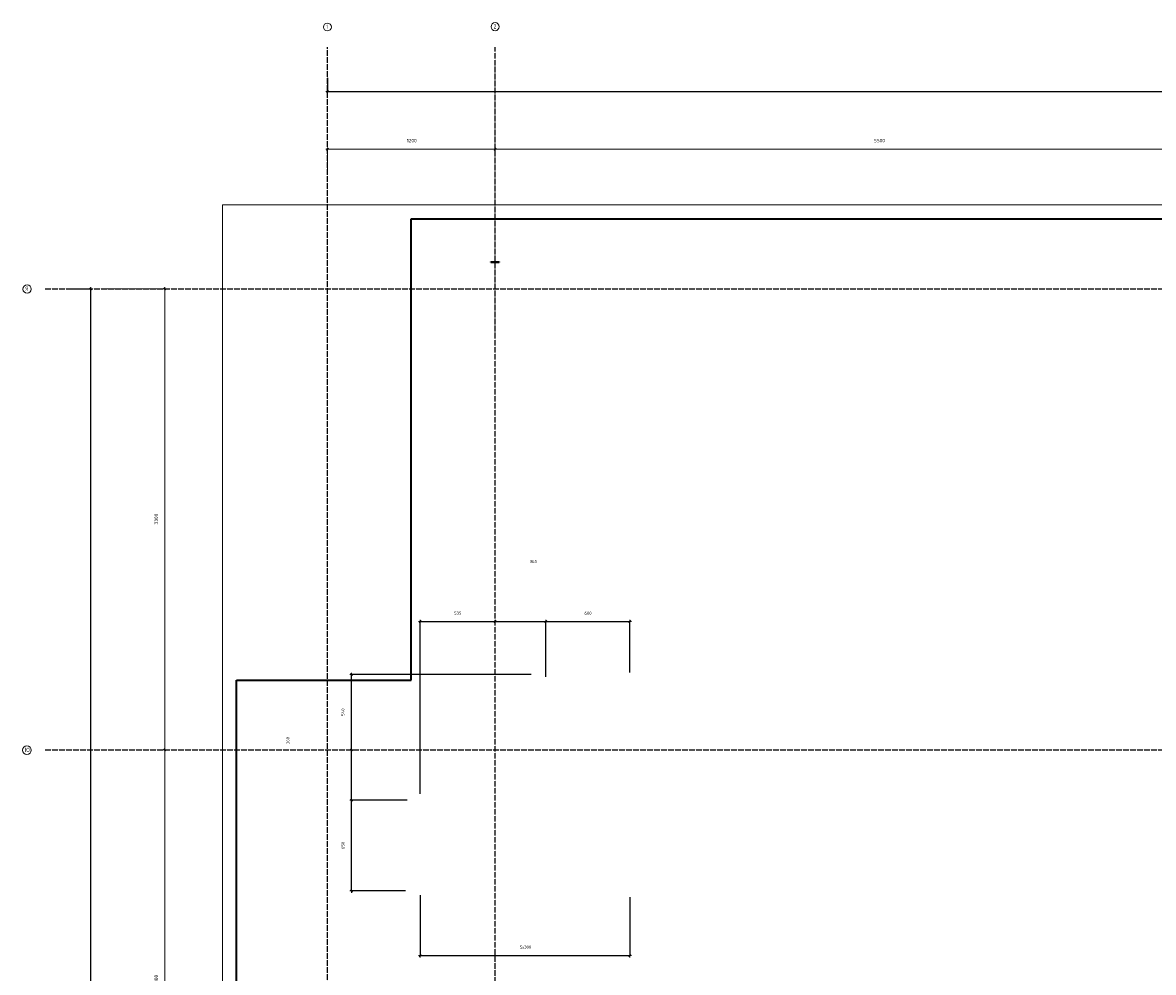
# Model space of a CAD drawing. Header units: millimetres. Extents: x -3170 to 89801, y -74170 to 82422.
# Tile 91 of 105: x 57819 to 65912, y 62888 to 69685. Entities that reach past the tile are written whole.
import ezdxf

# ---------------------------------------------------------------- set-up
doc = ezdxf.new("R2010")
doc.units = ezdxf.units.MM
doc.header["$PDMODE"] = 65
for name, pattern in [('______11', [50, 40, -5, 0, -5]), ('______3', [50, 40, -10]), ('______5', [110, 80, -10, 10, -10])]:
    doc.linetypes.add(name, pattern=pattern)
for name, color, linetype, lineweight in [('Standard', 7, 'Continuous', 25), ('Балка_ общее', 7, '______3', 13), ('Размерная линия_ общее', 7, 'Continuous', 13)]:
    doc.layers.add(name, color=color, linetype=linetype, lineweight=lineweight)
doc.layers.add('Осевая линия_ общее', color=7, linetype='______5', lineweight=13, true_color=0xa0a0a0)
doc.styles.add('ISOCPEUR', font='ISOCPEUR')
doc.dimstyles.new('DIMSTYLE_17', dxfattribs={"dimtxt": 22, "dimasz": 25, "dimexe": 0, "dimexo": 0, "dimgap": 11, "dimtad": 2, "dimdec": 0, "dimrnd": 1, "dimzin": 12, "dimdsep": 46, "dimtxsty": 'ISOCPEUR', "dimblk1": 'ALL_ML_STRICH', "dimblk2": 'ALL_ML_STRICH', "dimsah": 1, "dimcen": 0, "dimclrd": 7, "dimclre": 256, "dimclrt": 7, "dimadec": 0, "dimazin": 0, "dimtfac": 1, "dimtdec": 0, "dimtix": 1, "dimtmove": 2, "dimatfit": 3, "dimfxl": 0, "dimtzin": 0, "dimlwd": 0, "dimlwe": -3, "dimarcsym": 0})
doc.dimstyles.new('DIMSTYLE_3', dxfattribs={"dimtxt": 22, "dimasz": 25, "dimexe": 0, "dimexo": 0, "dimgap": 11, "dimtad": 2, "dimdec": 0, "dimrnd": 5, "dimzin": 12, "dimdsep": 46, "dimtxsty": 'ISOCPEUR', "dimblk1": 'ALL_ML_STRICH', "dimblk2": 'ALL_ML_STRICH', "dimsah": 1, "dimcen": 0, "dimclrd": 7, "dimclre": 256, "dimclrt": 7, "dimadec": 0, "dimazin": 0, "dimtfac": 1, "dimtdec": 0, "dimtix": 1, "dimtmove": 2, "dimatfit": 3, "dimfxl": 0, "dimtzin": 0, "dimlwd": 0, "dimlwe": -3, "dimarcsym": 0})
doc.dimstyles.new('DIMSTYLE_5', dxfattribs={"dimtxt": 25, "dimasz": 25, "dimexe": 0, "dimexo": 0, "dimgap": 12.5, "dimtad": 2, "dimdec": 0, "dimrnd": 5, "dimzin": 12, "dimdsep": 46, "dimtxsty": 'ISOCPEUR', "dimblk1": 'ALL_ML_STRICH', "dimblk2": 'ALL_ML_STRICH', "dimsah": 1, "dimcen": 0, "dimclrd": 7, "dimclre": 256, "dimclrt": 7, "dimadec": 0, "dimazin": 0, "dimtfac": 1, "dimtdec": 0, "dimtix": 1, "dimtmove": 2, "dimatfit": 3, "dimfxl": 0, "dimtzin": 0, "dimlwd": 0, "dimlwe": -3, "dimarcsym": 0})

# ---------------------------------------------------------------- blocks, each defined once
blk = doc.blocks.new('ALL_ML_STRICH')
at = {"color": 0, "linetype": 'ByBlock', "lineweight": -2}
for p, q in [((-1, 0), (0.5, 0)), ((-0.3, -0.3), (0.3, 0.3)), ((0, -0.5), (0, 0.5))]:
    blk.add_line(p, q, dxfattribs=at)
blk = doc.blocks.new('*D83')
at = {"layer": 'DEFPOINTS', "color": 7, "linetype": 'Continuous', "lineweight": 13, "transparency": 33554687}
for p in [(60000, 68778), (61200, 68757.8), (60000, 68590)]:
    blk.add_point(p, dxfattribs=at)
at = {"layer": 'Балка_ общее', "color": 251, "linetype": 'Continuous', "lineweight": -2, "true_color": 0x656565, "transparency": 33554687}
for p, q in [((60000, 68600), (60000, 68778)), ((61200, 68767.8), (61200, 68778))]:
    blk.add_line(p, q, dxfattribs=at)
at = {"layer": 'Балка_ общее', "color": 7, "linetype": 'Continuous', "lineweight": -2, "transparency": 33554687}
blk.add_line((60000, 68778), (61200, 68778), dxfattribs=at)
at = {"layer": 'Балка_ общее', "color": 7, "linetype": 'Continuous', "lineweight": 13, "transparency": 33554687, "xscale": 25, "yscale": 25, "zscale": 25, "rotation": 180}
blk.add_blockref('ALL_ML_STRICH', (60000, 68778), dxfattribs=at)
at = {"layer": 'Балка_ общее', "color": 7, "linetype": 'Continuous', "lineweight": 13, "transparency": 33554687, "xscale": 25, "yscale": 25, "zscale": 25}
blk.add_blockref('ALL_ML_STRICH', (61200, 68778), dxfattribs=at)
at = {"layer": 'Балка_ общее', "color": 7, "linetype": 'Continuous', "lineweight": 13, "transparency": 33554687, "insert": (60603.7, 68840.5), "char_height": 25, "width": 100, "attachment_point": 5, "style": 'ISOCPEUR'}
blk.add_mtext('\\A1;{1200}', dxfattribs=at)
blk = doc.blocks.new('*D84')
at = {"layer": 'DEFPOINTS', "color": 7, "linetype": 'Continuous', "lineweight": 13, "transparency": 33554687}
for p in [(66700, 68799.4), (61200, 68778), (61200, 68757.8)]:
    blk.add_point(p, dxfattribs=at)
at = {"layer": 'Балка_ общее', "color": 251, "linetype": 'Continuous', "lineweight": -2, "true_color": 0x656565, "transparency": 33554687}
for p, q in [((66700, 68809.4), (66700, 68778)), ((61200, 68767.8), (61200, 68778))]:
    blk.add_line(p, q, dxfattribs=at)
at = {"layer": 'Балка_ общее', "color": 7, "linetype": 'Continuous', "lineweight": -2, "transparency": 33554687}
blk.add_line((61200, 68778), (66700, 68778), dxfattribs=at)
at = {"layer": 'Балка_ общее', "color": 7, "linetype": 'Continuous', "lineweight": 13, "transparency": 33554687, "xscale": 25, "yscale": 25, "zscale": 25, "rotation": 180}
blk.add_blockref('ALL_ML_STRICH', (61200, 68778), dxfattribs=at)
at = {"layer": 'Балка_ общее', "color": 7, "linetype": 'Continuous', "lineweight": 13, "transparency": 33554687, "xscale": 25, "yscale": 25, "zscale": 25}
blk.add_blockref('ALL_ML_STRICH', (66700, 68778), dxfattribs=at)
at = {"layer": 'Балка_ общее', "color": 7, "linetype": 'Continuous', "lineweight": 13, "transparency": 33554687, "insert": (63951.2, 68840.5), "char_height": 25, "width": 100, "attachment_point": 5, "style": 'ISOCPEUR'}
blk.add_mtext('\\A1;{5500}', dxfattribs=at)
blk = doc.blocks.new('*D91')
at = {"layer": 'DEFPOINTS', "color": 7, "linetype": 'Continuous', "lineweight": 13, "transparency": 33554687}
for p in [(58216.9, 64480), (58836.9, 61180), (59293.5, 61180)]:
    blk.add_point(p, dxfattribs=at)
at = {"layer": 'Балка_ общее', "color": 251, "linetype": 'Continuous', "lineweight": -2, "true_color": 0x656565, "transparency": 33554687}
for p, q in [((58836.9, 64480), (58836.9, 64480)), ((59283.5, 61180), (58836.9, 61180))]:
    blk.add_line(p, q, dxfattribs=at)
at = {"layer": 'Балка_ общее', "color": 7, "linetype": 'Continuous', "lineweight": -2, "transparency": 33554687}
blk.add_line((58836.9, 61180), (58836.9, 64480), dxfattribs=at)
at = {"layer": 'Балка_ общее', "color": 7, "linetype": 'Continuous', "lineweight": 13, "transparency": 33554687, "xscale": 25, "yscale": 25, "zscale": 25}
for p, rotation in [((58836.9, 64480), 90), ((58836.9, 61180), 270)]:
    blk.add_blockref('ALL_ML_STRICH', p, dxfattribs=dict(at, rotation=rotation))
at = {"layer": 'Балка_ общее', "color": 7, "linetype": 'Continuous', "lineweight": 13, "transparency": 33554687, "insert": (58774.4, 62831.2), "char_height": 25, "width": 100, "attachment_point": 5, "rotation": 90, "style": 'ISOCPEUR'}
blk.add_mtext('\\A1;{3300}', dxfattribs=at)
blk = doc.blocks.new('*D92')
at = {"layer": 'DEFPOINTS', "color": 7, "linetype": 'Continuous', "lineweight": 13, "transparency": 33554687}
for p in [(58423.8, 67780), (58216.9, 64480), (58836.9, 64480)]:
    blk.add_point(p, dxfattribs=at)
at = {"layer": 'Балка_ общее', "color": 251, "linetype": 'Continuous', "lineweight": -2, "true_color": 0x656565, "transparency": 33554687}
for p, q in [((58413.8, 67780), (58836.9, 67780)), ((58836.9, 64480), (58836.9, 64480))]:
    blk.add_line(p, q, dxfattribs=at)
at = {"layer": 'Балка_ общее', "color": 7, "linetype": 'Continuous', "lineweight": -2, "transparency": 33554687}
blk.add_line((58836.9, 64480), (58836.9, 67780), dxfattribs=at)
at = {"layer": 'Балка_ общее', "color": 7, "linetype": 'Continuous', "lineweight": 13, "transparency": 33554687, "xscale": 25, "yscale": 25, "zscale": 25}
for p, rotation in [((58836.9, 67780), 90), ((58836.9, 64480), 270)]:
    blk.add_blockref('ALL_ML_STRICH', p, dxfattribs=dict(at, rotation=rotation))
at = {"layer": 'Балка_ общее', "color": 7, "linetype": 'Continuous', "lineweight": 13, "transparency": 33554687, "insert": (58774.4, 66131.2), "char_height": 25, "width": 100, "attachment_point": 5, "rotation": 90, "style": 'ISOCPEUR'}
blk.add_mtext('\\A1;{3300}', dxfattribs=at)
blk = doc.blocks.new('*D93')
at = {"layer": 'DEFPOINTS', "color": 7, "linetype": 'Continuous', "lineweight": 13, "transparency": 33554687}
for p in [(60664, 65397.6), (61200, 65398.4), (60664, 64064.8)]:
    blk.add_point(p, dxfattribs=at)
at = {"layer": 'Размерная линия_ общее', "color": 253, "linetype": 'Continuous', "lineweight": -2, "true_color": 0xa0a0a0, "transparency": 33554687}
for p, q in [((60664, 64164.8), (60664, 65397.6)), ((61200, 65397.6), (61200, 65397.6))]:
    blk.add_line(p, q, dxfattribs=at)
at = {"layer": 'Размерная линия_ общее', "color": 7, "linetype": 'Continuous', "lineweight": -2, "transparency": 33554687}
blk.add_line((60664, 65397.6), (61200, 65397.6), dxfattribs=at)
at = {"layer": 'Размерная линия_ общее', "color": 7, "linetype": 'Continuous', "lineweight": 13, "transparency": 33554687, "xscale": 25, "yscale": 25, "zscale": 25, "rotation": 180}
blk.add_blockref('ALL_ML_STRICH', (60664, 65397.6), dxfattribs=at)
at = {"layer": 'Размерная линия_ общее', "color": 7, "linetype": 'Continuous', "lineweight": 13, "transparency": 33554687, "xscale": 25, "yscale": 25, "zscale": 25}
blk.add_blockref('ALL_ML_STRICH', (61200, 65397.6), dxfattribs=at)
at = {"layer": 'Размерная линия_ общее', "color": 7, "linetype": 'Continuous', "lineweight": 13, "transparency": 33554687, "insert": (60933.1, 65458.6), "char_height": 22, "width": 66, "attachment_point": 5, "style": 'ISOCPEUR'}
blk.add_mtext('\\A1;{535}', dxfattribs=at)
blk = doc.blocks.new('*D94')
at = {"layer": 'DEFPOINTS', "color": 7, "linetype": 'Continuous', "lineweight": 13, "transparency": 33554687}
for p in [(61200, 65398.4), (61200, 65397.6), (61564, 64903.3)]:
    blk.add_point(p, dxfattribs=at)
at = {"layer": 'Размерная линия_ общее', "color": 253, "linetype": 'Continuous', "lineweight": -2, "true_color": 0xa0a0a0, "transparency": 33554687}
for p, q in [((61200, 65397.6), (61200, 65397.6)), ((61564, 65003.3), (61564, 65397.6))]:
    blk.add_line(p, q, dxfattribs=at)
at = {"layer": 'Размерная линия_ общее', "color": 7, "linetype": 'Continuous', "lineweight": -2, "transparency": 33554687}
blk.add_line((61200, 65397.6), (61564, 65397.6), dxfattribs=at)
at = {"layer": 'Размерная линия_ общее', "color": 7, "linetype": 'Continuous', "lineweight": 13, "transparency": 33554687, "xscale": 25, "yscale": 25, "zscale": 25, "rotation": 180}
blk.add_blockref('ALL_ML_STRICH', (61200, 65397.6), dxfattribs=at)
at = {"layer": 'Размерная линия_ общее', "color": 7, "linetype": 'Continuous', "lineweight": 13, "transparency": 33554687, "xscale": 25, "yscale": 25, "zscale": 25}
blk.add_blockref('ALL_ML_STRICH', (61564, 65397.6), dxfattribs=at)
at = {"layer": 'Размерная линия_ общее', "color": 7, "linetype": 'Continuous', "lineweight": 13, "transparency": 33554687, "insert": (61473.9, 65828.4), "char_height": 22, "width": 66, "attachment_point": 5, "style": 'ISOCPEUR'}
blk.add_mtext('\\A1;{365}', dxfattribs=at)
blk = doc.blocks.new('*D95')
at = {"layer": 'DEFPOINTS', "color": 7, "linetype": 'Continuous', "lineweight": 13, "transparency": 33554687}
for p in [(61564, 65397.6), (62164, 64934.8), (61564, 64903.3)]:
    blk.add_point(p, dxfattribs=at)
at = {"layer": 'Размерная линия_ общее', "color": 253, "linetype": 'Continuous', "lineweight": -2, "true_color": 0xa0a0a0, "transparency": 33554687}
for p, q in [((61564, 65003.3), (61564, 65397.6)), ((62164, 65034.8), (62164, 65397.6))]:
    blk.add_line(p, q, dxfattribs=at)
at = {"layer": 'Размерная линия_ общее', "color": 7, "linetype": 'Continuous', "lineweight": -2, "transparency": 33554687}
blk.add_line((61564, 65397.6), (62164, 65397.6), dxfattribs=at)
at = {"layer": 'Размерная линия_ общее', "color": 7, "linetype": 'Continuous', "lineweight": 13, "transparency": 33554687, "xscale": 25, "yscale": 25, "zscale": 25, "rotation": 180}
blk.add_blockref('ALL_ML_STRICH', (61564, 65397.6), dxfattribs=at)
at = {"layer": 'Размерная линия_ общее', "color": 7, "linetype": 'Continuous', "lineweight": 13, "transparency": 33554687, "xscale": 25, "yscale": 25, "zscale": 25}
blk.add_blockref('ALL_ML_STRICH', (62164, 65397.6), dxfattribs=at)
at = {"layer": 'Размерная линия_ общее', "color": 7, "linetype": 'Continuous', "lineweight": 13, "transparency": 33554687, "insert": (61865.1, 65458.6), "char_height": 22, "width": 66, "attachment_point": 5, "style": 'ISOCPEUR'}
blk.add_mtext('\\A1;{600}', dxfattribs=at)
blk = doc.blocks.new('*D96')
at = {"layer": 'DEFPOINTS', "color": 7, "linetype": 'Continuous', "lineweight": 13, "transparency": 33554687}
for p in [(60670, 64120), (60171.8, 63470), (60658, 63470)]:
    blk.add_point(p, dxfattribs=at)
at = {"layer": 'Размерная линия_ общее', "color": 253, "linetype": 'Continuous', "lineweight": -2, "true_color": 0xa0a0a0, "transparency": 33554687}
for p, q in [((60570, 64120), (60171.8, 64120)), ((60558, 63470), (60171.8, 63470))]:
    blk.add_line(p, q, dxfattribs=at)
at = {"layer": 'Размерная линия_ общее', "color": 7, "linetype": 'Continuous', "lineweight": -2, "transparency": 33554687}
blk.add_line((60171.8, 63470), (60171.8, 64120), dxfattribs=at)
at = {"layer": 'Размерная линия_ общее', "color": 7, "linetype": 'Continuous', "lineweight": 13, "transparency": 33554687, "xscale": 25, "yscale": 25, "zscale": 25}
for p, rotation in [((60171.8, 64120), 90), ((60171.8, 63470), 270)]:
    blk.add_blockref('ALL_ML_STRICH', p, dxfattribs=dict(at, rotation=rotation))
at = {"layer": 'Размерная линия_ общее', "color": 7, "linetype": 'Continuous', "lineweight": 13, "transparency": 33554687, "insert": (60110.8, 63796.1), "char_height": 22, "width": 66, "attachment_point": 5, "rotation": 90, "style": 'ISOCPEUR'}
blk.add_mtext('\\A1;{650}', dxfattribs=at)
blk = doc.blocks.new('*D97')
at = {"layer": 'DEFPOINTS', "color": 7, "linetype": 'Continuous', "lineweight": 13, "transparency": 33554687}
for p in [(60257.2, 64480), (60171.8, 64120), (60670, 64120)]:
    blk.add_point(p, dxfattribs=at)
at = {"layer": 'Размерная линия_ общее', "color": 253, "linetype": 'Continuous', "lineweight": -2, "true_color": 0xa0a0a0, "transparency": 33554687}
for p, q in [((60171.8, 64480), (60171.8, 64480)), ((60570, 64120), (60171.8, 64120))]:
    blk.add_line(p, q, dxfattribs=at)
at = {"layer": 'Размерная линия_ общее', "color": 7, "linetype": 'Continuous', "lineweight": -2, "transparency": 33554687}
blk.add_line((60171.8, 64120), (60171.8, 64480), dxfattribs=at)
at = {"layer": 'Размерная линия_ общее', "color": 7, "linetype": 'Continuous', "lineweight": 13, "transparency": 33554687, "xscale": 25, "yscale": 25, "zscale": 25}
for p, rotation in [((60171.8, 64480), 90), ((60171.8, 64120), 270)]:
    blk.add_blockref('ALL_ML_STRICH', p, dxfattribs=dict(at, rotation=rotation))
at = {"layer": 'Размерная линия_ общее', "color": 7, "linetype": 'Continuous', "lineweight": 13, "transparency": 33554687, "insert": (59716.7, 64547), "char_height": 22, "width": 66, "attachment_point": 5, "rotation": 90, "style": 'ISOCPEUR'}
blk.add_mtext('\\A1;{360}', dxfattribs=at)
blk = doc.blocks.new('*D98')
at = {"layer": 'DEFPOINTS', "color": 7, "linetype": 'Continuous', "lineweight": 13, "transparency": 33554687}
for p in [(61558, 65020), (60171.8, 64480), (60257.2, 64480)]:
    blk.add_point(p, dxfattribs=at)
at = {"layer": 'Размерная линия_ общее', "color": 253, "linetype": 'Continuous', "lineweight": -2, "true_color": 0xa0a0a0, "transparency": 33554687}
for p, q in [((61458, 65020), (60171.8, 65020)), ((60171.8, 64480), (60171.8, 64480))]:
    blk.add_line(p, q, dxfattribs=at)
at = {"layer": 'Размерная линия_ общее', "color": 7, "linetype": 'Continuous', "lineweight": -2, "transparency": 33554687}
blk.add_line((60171.8, 64480), (60171.8, 65020), dxfattribs=at)
at = {"layer": 'Размерная линия_ общее', "color": 7, "linetype": 'Continuous', "lineweight": 13, "transparency": 33554687, "xscale": 25, "yscale": 25, "zscale": 25}
for p, rotation in [((60171.8, 65020), 90), ((60171.8, 64480), 270)]:
    blk.add_blockref('ALL_ML_STRICH', p, dxfattribs=dict(at, rotation=rotation))
at = {"layer": 'Размерная линия_ общее', "color": 7, "linetype": 'Continuous', "lineweight": 13, "transparency": 33554687, "insert": (60110.8, 64750), "char_height": 22, "width": 66, "attachment_point": 5, "rotation": 90, "style": 'ISOCPEUR'}
blk.add_mtext('\\A1;{540}', dxfattribs=at)
blk = doc.blocks.new('*D115')
at = {"layer": 'DEFPOINTS', "color": 7, "linetype": 'Continuous', "lineweight": 13, "transparency": 33554687}
for p in [(60664, 63540.1), (62164, 63526), (60664, 63007.3)]:
    blk.add_point(p, dxfattribs=at)
at = {"layer": 'Размерная линия_ общее', "color": 253, "linetype": 'Continuous', "lineweight": -2, "true_color": 0xa0a0a0, "transparency": 33554687}
for p, q in [((60664, 63440.1), (60664, 63007.3)), ((62164, 63426), (62164, 63007.3))]:
    blk.add_line(p, q, dxfattribs=at)
at = {"layer": 'Размерная линия_ общее', "color": 7, "linetype": 'Continuous', "lineweight": -2, "transparency": 33554687}
blk.add_line((60664, 63007.3), (62164, 63007.3), dxfattribs=at)
at = {"layer": 'Размерная линия_ общее', "color": 7, "linetype": 'Continuous', "lineweight": 13, "transparency": 33554687, "xscale": 25, "yscale": 25, "zscale": 25, "rotation": 180}
blk.add_blockref('ALL_ML_STRICH', (60664, 63007.3), dxfattribs=at)
at = {"layer": 'Размерная линия_ общее', "color": 7, "linetype": 'Continuous', "lineweight": 13, "transparency": 33554687, "xscale": 25, "yscale": 25, "zscale": 25}
blk.add_blockref('ALL_ML_STRICH', (62164, 63007.3), dxfattribs=at)
at = {"layer": 'Размерная линия_ общее', "color": 7, "linetype": 'Continuous', "lineweight": 13, "transparency": 33554687, "insert": (61376.6, 63079.3), "char_height": 22, "width": 1.1, "attachment_point": 1, "line_spacing_factor": 0.60241, "style": 'ISOCPEUR'}
blk.add_mtext('5х300', dxfattribs=at)
blk = doc.blocks.new('*D529')
at = {"layer": 'DEFPOINTS', "color": 7, "linetype": 'Continuous', "lineweight": 13, "transparency": 33554687}
for p in [(60000, 69390.3), (73900, 69269.7), (60000, 69192.1)]:
    blk.add_point(p, dxfattribs=at)
at = {"layer": 'Размерная линия_ общее', "color": 253, "linetype": 'Continuous', "lineweight": -2, "true_color": 0xa0a0a0, "transparency": 33554687}
for p, q in [((60000, 69290.3), (60000, 69192.1)), ((73900, 69169.7), (73900, 69192.1))]:
    blk.add_line(p, q, dxfattribs=at)
at = {"layer": 'Размерная линия_ общее', "color": 7, "linetype": 'Continuous', "lineweight": -2, "transparency": 33554687}
blk.add_line((60000, 69192.1), (73900, 69192.1), dxfattribs=at)
at = {"layer": 'Размерная линия_ общее', "color": 7, "linetype": 'Continuous', "lineweight": 13, "transparency": 33554687, "xscale": 25, "yscale": 25, "zscale": 25, "rotation": 180}
blk.add_blockref('ALL_ML_STRICH', (60000, 69192.1), dxfattribs=at)
at = {"layer": 'Размерная линия_ общее', "color": 7, "linetype": 'Continuous', "lineweight": 13, "transparency": 33554687, "xscale": 25, "yscale": 25, "zscale": 25}
blk.add_blockref('ALL_ML_STRICH', (73900, 69192.1), dxfattribs=at)
at = {"layer": 'Размерная линия_ общее', "color": 7, "linetype": 'Continuous', "lineweight": 13, "transparency": 33554687, "insert": (66953.3, 69253.1), "char_height": 22, "width": 110, "attachment_point": 5, "style": 'ISOCPEUR'}
blk.add_mtext('\\A1;{13900}', dxfattribs=at)
blk = doc.blocks.new('*D539')
at = {"layer": 'DEFPOINTS', "color": 7, "linetype": 'Continuous', "lineweight": 13, "transparency": 33554687}
for p in [(58247.9, 67780), (58177, 46740), (58307.5, 46740)]:
    blk.add_point(p, dxfattribs=at)
at = {"layer": 'Размерная линия_ общее', "color": 253, "linetype": 'Continuous', "lineweight": -2, "true_color": 0xa0a0a0, "transparency": 33554687}
for p, q in [((58147.9, 67780), (58307.5, 67780)), ((58077, 46740), (58307.5, 46740))]:
    blk.add_line(p, q, dxfattribs=at)
at = {"layer": 'Размерная линия_ общее', "color": 7, "linetype": 'Continuous', "lineweight": -2, "transparency": 33554687}
blk.add_line((58307.5, 46740), (58307.5, 67780), dxfattribs=at)
at = {"layer": 'Размерная линия_ общее', "color": 7, "linetype": 'Continuous', "lineweight": 13, "transparency": 33554687, "xscale": 25, "yscale": 25, "zscale": 25}
for p, rotation in [((58307.5, 67780), 90), ((58307.5, 46740), 270)]:
    blk.add_blockref('ALL_ML_STRICH', p, dxfattribs=dict(at, rotation=rotation))
at = {"layer": 'Размерная линия_ общее', "color": 7, "linetype": 'Continuous', "lineweight": 13, "transparency": 33554687, "insert": (58246.5, 57262.2), "char_height": 22, "width": 110, "attachment_point": 5, "rotation": 90, "style": 'ISOCPEUR'}
blk.add_mtext('\\A1;{21040}', dxfattribs=at)
blk = doc.blocks.new('СЛОЖНЫЙ_ОБЪЕКТ_5')
at = {"layer": 'Осевая линия_ общее', "color": 253, "linetype": '______11', "lineweight": -3, "true_color": 0xa0a0a0, "transparency": 33554687}
for p, q in [((60000, 45950), (60000, 69510)), ((61200, 45830), (61200, 69510)), ((57980, 67780), (74900, 67780)), ((57980, 64480), (74900, 64480))]:
    blk.add_line(p, q, dxfattribs=at)
at = {"layer": 'Осевая линия_ общее', "color": 7, "linetype": 'Continuous', "lineweight": 13, "transparency": 33554687}
for centre, radius in [((60000.2, 69653.4), 28.2), ((61200.2, 69655.5), 29.2), ((57850.4, 67778), 29.9), ((57849.5, 64478), 31)]:
    blk.add_circle(centre, radius, dxfattribs=at)
at = {"layer": 'Осевая линия_ общее', "color": 7, "linetype": 'Continuous', "lineweight": 13, "transparency": 33554687, "char_height": 30, "attachment_point": 7, "style": 'ISOCPEUR'}
for s, insert, width in [('\\W0.56;1', (59992.7, 69640.4), 23.333), ('\\W0.78;2', (61189.7, 69642.5), 32.641), ('\\W0.80;Я', (57838.4, 67765), 35.983), ('\\W0.83;Ю', (57835.2, 64465), 40.887)]:
    blk.add_mtext(s, dxfattribs=dict(at, insert=insert, width=width))
at = {"layer": 'Балка_ общее', "color": 7, "linetype": 'Continuous', "lineweight": 13, "transparency": 33554687}
for base, p1, p2, picture, middle in [((61200, 68778), (60000, 68600), (61200, 68767.8), '*D83', (60603.7, 68840.5)), ((66700, 68778), (61200, 68767.8), (66700, 68809.4), '*D84', (63951.2, 68840.5))]:
    dim = blk.add_linear_dim(base=base, p1=p1, p2=p2, dimstyle='DIMSTYLE_5', override={"dimpost": '<>', "dimclrd": 7, "dimclre": 251, "dimclrt": 7, "dimlwd": 0, "dimlwe": 65533}, dxfattribs=at)
    dim.commit()
    dim.dimension.update_dxf_attribs({"geometry": picture, "text_midpoint": middle, "dimtype": 160})
for base, p1, p2, picture, middle in [((58836.9, 67780), (58836.9, 64480), (58413.8, 67780), '*D92', (58774.4, 66131.2)), ((58836.9, 64480), (59283.5, 61180), (58836.9, 64480), '*D91', (58774.4, 62831.2))]:
    dim = blk.add_linear_dim(base=base, p1=p1, p2=p2, angle=90, dimstyle='DIMSTYLE_5', override={"dimpost": '<>', "dimclrd": 7, "dimclre": 251, "dimclrt": 7, "dimlwd": 0, "dimlwe": 65533}, dxfattribs=at)
    dim.commit()
    dim.dimension.update_dxf_attribs({"geometry": picture, "text_midpoint": middle, "dimtype": 160})

msp = doc.modelspace()

# ---------------------------------------------------------------- linework, layer by layer
at = {"color": 7, "linetype": 'Continuous', "lineweight": 35, "transparency": 33554687}
for p, q in [((61170, 67970), (61170, 67973.1)), ((61170, 67973.1), (61230, 67973.1)), ((61170, 67970), (61230, 67970)), ((61230, 67973.1), (61230, 67970))]:
    msp.add_line(p, q, dxfattribs=at)
at = {"layer": 'Standard', "color": 7, "linetype": 'Continuous', "lineweight": 18, "transparency": 33554687}
msp.add_lwpolyline([(59250, 46540), (76440, 46540), (76440, 68380), (59250, 68380), (59250, 46540)], dxfattribs=at)
at = {"layer": 'Размерная линия_ общее', "color": 7, "linetype": 'Continuous', "lineweight": 35, "transparency": 33554687}
for p, q in [((60600, 64980), (60600, 68280)), ((60600, 68280), (74500, 68280)), ((59350, 60060), (59350, 64980)), ((59350, 64980), (60600, 64980))]:
    msp.add_line(p, q, dxfattribs=at)

# ---------------------------------------------------------------- block references
at = {"layer": 'Балка_ общее', "color": 7, "linetype": 'Continuous', "lineweight": 13, "transparency": 33554687}
msp.add_blockref('СЛОЖНЫЙ_ОБЪЕКТ_5', (0, 0), dxfattribs=at)

# ---------------------------------------------------------------- dimensions: what is measured, and where the dimension line sits
at = {"layer": 'Размерная линия_ общее', "color": 7, "linetype": 'Continuous', "lineweight": 13, "transparency": 33554687}
for base, p1, p2, dimstyle, picture, middle in [((73900, 69192.1), (60000, 69290.3), (73900, 69169.7), 'DIMSTYLE_17', '*D529', (66953.3, 69253.1)), ((61564, 65397.6), (61200, 65397.6), (61564, 65003.3), 'DIMSTYLE_3', '*D94', (61473.9, 65828.4)), ((61200, 65397.6), (60664, 64164.8), (61200, 65397.6), 'DIMSTYLE_3', '*D93', (60933.1, 65458.6)), ((62164, 65397.6), (61564, 65003.3), (62164, 65034.8), 'DIMSTYLE_3', '*D95', (61865.1, 65458.6))]:
    dim = msp.add_linear_dim(base=base, p1=p1, p2=p2, dimstyle=dimstyle, override={"dimpost": '<>', "dimclrd": 7, "dimclre": 253, "dimclrt": 7, "dimlwd": 0, "dimlwe": 65533}, dxfattribs=at)
    dim.commit()
    dim.dimension.update_dxf_attribs({"geometry": picture, "text_midpoint": middle, "dimtype": 160})
for base, p1, p2, dimstyle, picture, middle in [((58307.5, 67780), (58077, 46740), (58147.9, 67780), 'DIMSTYLE_17', '*D539', (58246.5, 57262.2)), ((60171.8, 65020), (60171.8, 64480), (61458, 65020), 'DIMSTYLE_3', '*D98', (60110.8, 64750)), ((60171.8, 64480), (60570, 64120), (60171.8, 64480), 'DIMSTYLE_3', '*D97', (59716.7, 64547)), ((60171.8, 64120), (60558, 63470), (60570, 64120), 'DIMSTYLE_3', '*D96', (60110.8, 63796.1))]:
    dim = msp.add_linear_dim(base=base, p1=p1, p2=p2, angle=90, dimstyle=dimstyle, override={"dimpost": '<>', "dimclrd": 7, "dimclre": 253, "dimclrt": 7, "dimlwd": 0, "dimlwe": 65533}, dxfattribs=at)
    dim.commit()
    dim.dimension.update_dxf_attribs({"geometry": picture, "text_midpoint": middle, "dimtype": 160})
dim = msp.add_linear_dim(base=(62164, 63007.3), p1=(60664, 63440.1), p2=(62164, 63426), text='5х300', dimstyle='DIMSTYLE_3', override={"dimpost": '<>', "dimclrd": 7, "dimclre": 253, "dimclrt": 7, "dimlwd": 0, "dimlwe": 65533}, dxfattribs=at)
dim.commit()
dim.dimension.update_dxf_attribs({"geometry": '*D115', "text_midpoint": (61414, 63018.3), "dimtype": 160})

doc.saveas('drawing.dxf')
